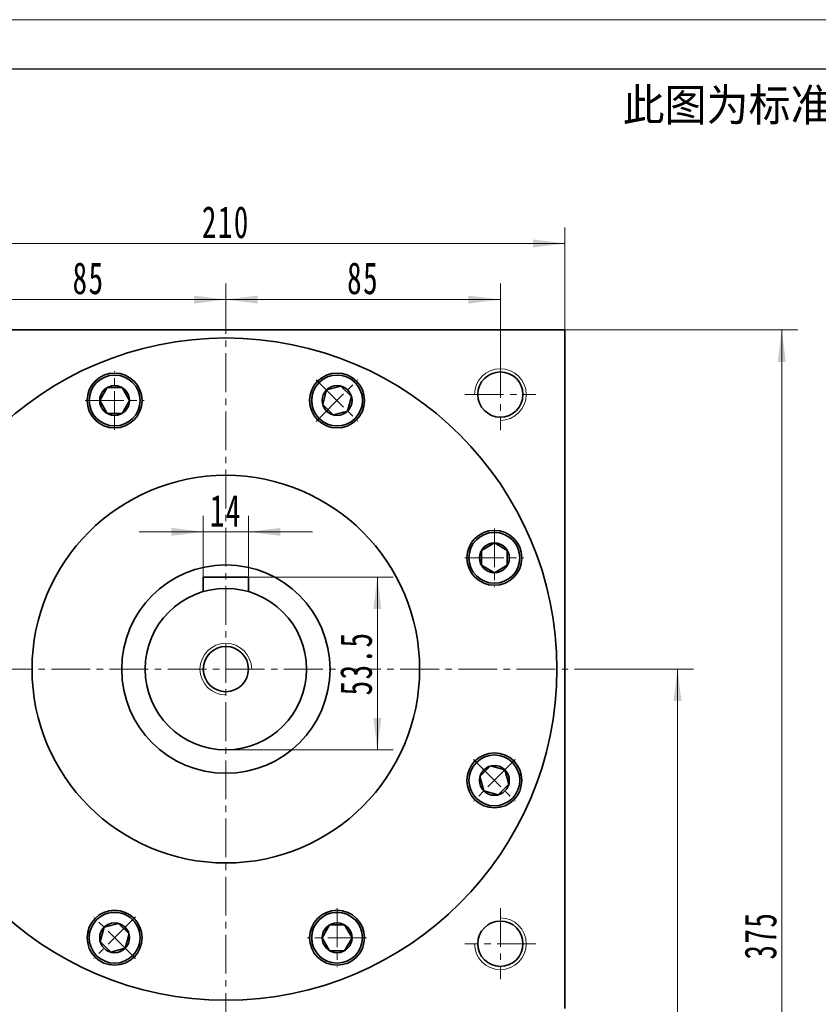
# Model space of a CAD drawing. Header units: millimetres. Extents: x 1839 to 3132, y 2356 to 3265.
# Tile 6 of 7: x 2631 to 2878, y 2960 to 3265. Entities that reach past the tile are written whole.
import ezdxf

# ---------------------------------------------------------------- set-up
doc = ezdxf.new("R2010")
doc.units = ezdxf.units.MM
doc.set_wipeout_variables(frame=1)
doc.linetypes.add('点画线', pattern=[18, 12, -2, 2, -2])
doc.layers.get('0').update_dxf_attribs({"lineweight": 35})
doc.layers.add('6文字层', color=3, linetype='Continuous')
for name, color, linetype, lineweight in [('中心线层', 1, '点画线', 18), ('图框_外框线', 7, 'Continuous', 18), ('尺寸线层', 3, 'Continuous', 18), ('粗实线层', 7, 'Continuous', 35)]:
    doc.layers.add(name, color=color, linetype=linetype, lineweight=lineweight)
doc.styles.add('标准', font='txt', dxfattribs={"width": 0.667})
doc.dimstyles.new('a4-1-1.5', dxfattribs={"dimtxt": 4.5, "dimasz": 4.5, "dimexe": 2.25, "dimexo": 0, "dimgap": 0.75, "dimtad": 1, "dimdec": 3, "dimdsep": 46, "dimtxsty": '标准', "dimblk": '_CAXARROW', "dimcen": 0, "dimdle": 9, "dimazin": 2, "dimtfac": 0.707107, "dimtdec": 3, "dimtix": 1, "dimtmove": 2, "dimatfit": 3, "dimfxl": 0, "dimfrac": 2, "dimtolj": 1, "dimarcsym": 0})

# ---------------------------------------------------------------- blocks, each defined once
blk = doc.blocks.new('*X20')
at = {"layer": '尺寸线层', "linetype": 'Continuous'}
for points in [[(2589.96, 3195.96), (2599.86, 3197.2), (2599.86, 3194.73)], [(2799.96, 3195.96), (2790.06, 3197.2), (2790.06, 3194.73)]]:
    blk.add_hatch(color=0, dxfattribs=at).paths.add_polyline_path(points, flags=0)
at = {"layer": '尺寸线层', "color": 0, "linetype": 'Continuous'}
for p, q in [((2589.96, 3169.21), (2589.96, 3200.91)), ((2799.96, 3169.21), (2799.96, 3200.91)), ((2589.96, 3195.96), (2799.96, 3195.96))]:
    blk.add_line(p, q, dxfattribs=at)
at = {"layer": '尺寸线层', "color": 0, "insert": (2694.96, 3202.51), "char_height": 9.9, "width": 26.7416, "attachment_point": 5, "line_spacing_factor": 1.15057, "style": '标准'}
blk.add_mtext('\\T1.1;210', dxfattribs=at)
blk = doc.blocks.new('_CAXARROW')
blk.add_hatch(color=0).paths.add_polyline_path([(0, 0), (-1, 0.125), (-1, -0.125)], flags=0)
blk = doc.blocks.new('*X22')
at = {"layer": '尺寸线层', "linetype": 'Continuous'}
for points in [[(2609.96, 3178.6), (2619.86, 3179.84), (2619.86, 3177.36)], [(2694.96, 3178.6), (2685.06, 3179.84), (2685.06, 3177.36)]]:
    blk.add_hatch(color=0, dxfattribs=at).paths.add_polyline_path(points, flags=0)
at = {"layer": '尺寸线层', "color": 0, "linetype": 'Continuous'}
for p, q in [((2609.96, 3160.21), (2609.96, 3183.55)), ((2694.96, 3177.32), (2694.96, 3183.55)), ((2609.96, 3178.6), (2694.96, 3178.6))]:
    blk.add_line(p, q, dxfattribs=at)
at = {"layer": '尺寸线层', "color": 0, "insert": (2652.46, 3185.15), "char_height": 9.9, "width": 19.8, "attachment_point": 5, "line_spacing_factor": 1.15057, "style": '标准'}
blk.add_mtext('\\T1.1;85', dxfattribs=at)
blk = doc.blocks.new('*X23')
at = {"layer": '尺寸线层', "linetype": 'Continuous'}
for points in [[(2694.96, 3178.6), (2704.86, 3179.84), (2704.86, 3177.36)], [(2779.96, 3178.6), (2770.06, 3179.84), (2770.06, 3177.36)]]:
    blk.add_hatch(color=0, dxfattribs=at).paths.add_polyline_path(points, flags=0)
at = {"layer": '尺寸线层', "color": 0, "linetype": 'Continuous'}
for p, q in [((2694.96, 3177.32), (2694.96, 3183.55)), ((2779.96, 3160.21), (2779.96, 3183.55)), ((2694.96, 3178.6), (2779.96, 3178.6))]:
    blk.add_line(p, q, dxfattribs=at)
at = {"layer": '尺寸线层', "color": 0, "insert": (2737.46, 3185.15), "char_height": 9.9, "width": 19.8, "attachment_point": 5, "line_spacing_factor": 1.15057, "style": '标准'}
blk.add_mtext('\\T1.1;85', dxfattribs=at)
blk = doc.blocks.new('*X26')
at = {"layer": '尺寸线层', "linetype": 'Continuous'}
for points in [[(2834.81, 3064.21), (2836.05, 3054.31), (2833.57, 3054.31)], [(2834.81, 2794.21), (2836.05, 2804.11), (2833.57, 2804.11)]]:
    blk.add_hatch(color=0, dxfattribs=at).paths.add_polyline_path(points, flags=0)
at = {"layer": '尺寸线层', "color": 0, "linetype": 'Continuous'}
for p, q in [((2802.96, 3064.21), (2839.76, 3064.21)), ((2834.81, 3064.21), (2834.81, 2794.21)), ((2717.96, 2794.21), (2839.76, 2794.21))]:
    blk.add_line(p, q, dxfattribs=at)
at = {"layer": '尺寸线层', "color": 0, "insert": (2828.26, 2928.06), "char_height": 9.9, "width": 26.7416, "attachment_point": 5, "rotation": 90, "line_spacing_factor": 1.15057, "style": '标准'}
blk.add_mtext('\\T1.1;270', dxfattribs=at)
blk = doc.blocks.new('*X27')
at = {"layer": '尺寸线层', "linetype": 'Continuous'}
for points in [[(2867.09, 3169.21), (2865.85, 3159.31), (2868.33, 3159.31)], [(2867.09, 2794.21), (2865.85, 2804.11), (2868.33, 2804.11)]]:
    blk.add_hatch(color=0, dxfattribs=at).paths.add_polyline_path(points, flags=0)
at = {"layer": '尺寸线层', "color": 0, "linetype": 'Continuous'}
for p, q in [((2799.96, 3169.21), (2872.04, 3169.21)), ((2867.09, 2794.21), (2867.09, 3169.21)), ((2717.96, 2794.21), (2872.04, 2794.21))]:
    blk.add_line(p, q, dxfattribs=at)
at = {"layer": '尺寸线层', "color": 0, "insert": (2860.54, 2981.71), "char_height": 9.9, "width": 25.3852, "attachment_point": 5, "rotation": 90, "line_spacing_factor": 1.15057, "style": '标准'}
blk.add_mtext('\\T1.1;375', dxfattribs=at)
blk = doc.blocks.new('*X28')
at = {"layer": '尺寸线层', "linetype": 'Continuous'}
for points in [[(2687.96, 3106.71), (2678.06, 3105.47), (2678.06, 3107.95)], [(2701.96, 3106.71), (2711.86, 3105.47), (2711.86, 3107.95)]]:
    blk.add_hatch(color=0, dxfattribs=at).paths.add_polyline_path(points, flags=0)
at = {"layer": '尺寸线层', "color": 0, "linetype": 'Continuous'}
for p, q in [((2687.96, 3092.71), (2687.96, 3111.66)), ((2701.96, 3092.71), (2701.96, 3111.66)), ((2721.76, 3106.71), (2668.16, 3106.71))]:
    blk.add_line(p, q, dxfattribs=at)
at = {"layer": '尺寸线层', "color": 0, "insert": (2694.96, 3113.26), "char_height": 9.9, "width": 19.8, "attachment_point": 5, "line_spacing_factor": 1.15057, "style": '标准'}
blk.add_mtext('\\T1.1;14', dxfattribs=at)
blk = doc.blocks.new('*X29')
at = {"layer": '尺寸线层', "linetype": 'Continuous'}
for points in [[(2741.87, 3092.71), (2743.11, 3082.81), (2740.64, 3082.81)], [(2741.87, 3039.21), (2743.11, 3049.11), (2740.64, 3049.11)]]:
    blk.add_hatch(color=0, dxfattribs=at).paths.add_polyline_path(points, flags=0)
at = {"layer": '尺寸线层', "color": 0, "linetype": 'Continuous'}
for p, q in [((2701.96, 3092.71), (2746.82, 3092.71)), ((2741.87, 3092.71), (2741.87, 3039.21)), ((2694.96, 3039.21), (2746.82, 3039.21))]:
    blk.add_line(p, q, dxfattribs=at)
at = {"layer": '尺寸线层', "color": 0, "insert": (2735.33, 3065.96), "char_height": 9.9, "width": 35.9362, "attachment_point": 5, "rotation": 90, "line_spacing_factor": 1.15057, "style": '标准'}
blk.add_mtext('\\T1.1;53.5', dxfattribs=at)
blk = doc.blocks.new('*X30')
at = {"layer": '中心线层', "linetype": '点画线', "lineweight": 18}
for p, q in [((0, -9.12), (0, 9.12)), ((-9.12, 0), (9.12, 0))]:
    blk.add_line(p, q, dxfattribs=at)
at = {"layer": '粗实线层'}
for p, q in [((-4.62, 0), (-2.31, 4)), ((-2.31, 4), (2.31, 4)), ((4.62, 0), (2.31, 4)), ((4.62, 0), (2.31, 4)), ((-4.62, 0), (-2.31, -4)), ((4.62, 0), (2.31, -4)), ((-2.31, -4), (2.31, -4))]:
    blk.add_line(p, q, dxfattribs=at)
blk.add_circle((0, 0), 4.62, dxfattribs=at)
for start, end in [(0, 180), (180, 360)]:
    blk.add_arc((0, 0), 7.87, start, end, dxfattribs=at)
blk = doc.blocks.new('提示字样')
at = {"layer": '6文字层', "insert": (1.21, 11.52), "char_height": 10, "width": 317.6795, "attachment_point": 1}
blk.add_mtext('{\\C1;此图为标准图，如需改动尺寸请联系销售经理。}', dxfattribs=at)

msp = doc.modelspace()

# ---------------------------------------------------------------- linework, layer by layer
at = {"layer": '中心线层', "lineweight": 0}
msp.add_line((2694.9647, 2789.9624), (2694.9647, 3177.3211), dxfattribs=at)
at = {"layer": '中心线层'}
for p, q in [((2779.9647, 3160.2124), (2779.9647, 3138.2124)), ((2768.9647, 3149.2124), (2790.9647, 3149.2124)), ((2586.9647, 3064.2124), (2802.9647, 3064.2124)), ((2779.9647, 2990.2124), (2779.9647, 2968.2124)), ((2790.9647, 2979.2124), (2768.9647, 2979.2124))]:
    msp.add_line(p, q, dxfattribs=at)
at = {"layer": '粗实线层'}
for p, q in [((2589.9647, 3169.2124), (2799.9647, 3169.2124)), ((2799.9647, 2959.2124), (2799.9647, 3169.2124)), ((2701.9647, 3092.7124), (2687.9647, 3092.7124)), ((2687.9647, 3092.7124), (2687.9647, 3088.2124)), ((2701.9647, 3092.7124), (2701.9647, 3088.2124))]:
    msp.add_line(p, q, dxfattribs=at)
for centre, radius in [((2694.9647, 3064.2124), 102.5), ((2660.5232, 3147.3616), 8.5), ((2729.4062, 3147.3616), 8.5), ((2779.9647, 3149.2124), 7), ((2694.9647, 3064.2124), 60), ((2778.1138, 3098.6539), 8.5), ((2694.9647, 3064.2124), 32.25), ((2694.9647, 3064.2124), 25), ((2694.9647, 3064.2124), 7), ((2778.1138, 3029.7709), 8.5), ((2660.5232, 2981.0633), 8.5), ((2729.4062, 2981.0633), 8.5), ((2779.9647, 2979.2124), 7)]:
    msp.add_circle(centre, radius, dxfattribs=at)
at = {"layer": '粗实线层', "lineweight": 18}
for centre, start, end in [((2779.9647, 3149.2124), 270, 180), ((2694.9647, 3064.2124), 360, 270), ((2779.9647, 2979.2124), 180, 90)]:
    msp.add_arc(centre, 8, start, end, dxfattribs=at)

# ---------------------------------------------------------------- block references
at = {"layer": '粗实线层'}
msp.add_blockref('提示字样', (2816.6056, 3232.33), dxfattribs=at)

# ---------------------------------------------------------------- dimensions: what is measured, and where the dimension line sits
at = {"layer": '尺寸线层'}
for base, p1, p2, picture, middle in [((2799.9647, 3195.964), (2589.9647, 3169.2124), (2799.9647, 3169.2124), '*X20', (2694.9647, 3202.5104)), ((2694.9647, 3178.5986), (2609.9647, 3160.2124), (2694.9647, 3177.3211), '*X22', (2652.4647, 3185.145)), ((2779.9647, 3178.5986), (2694.9647, 3177.3211), (2779.9647, 3160.2124), '*X23', (2737.4647, 3185.145)), ((2687.9647, 3106.7124), (2701.9647, 3092.7124), (2687.9647, 3092.7124), '*X28', (2694.9647, 3113.2589))]:
    dim = msp.add_linear_dim(base=base, p1=p1, p2=p2, dimstyle='a4-1-1.5', override={"dimsah": 1, "dimtfill": 1, "dimtzin": 8}, dxfattribs=at)
    dim.commit()
    dim.dimension.update_dxf_attribs({"geometry": picture, "text_midpoint": middle})
for base, p1, p2, angle, picture, middle in [((2867.0905, 3169.2124), (2717.9647, 2794.2124), (2799.9647, 3169.2124), 90, '*X27', (2860.544, 2981.7124)), ((2741.8738, 3039.2124), (2701.9647, 3092.7124), (2694.9647, 3039.2124), 270, '*X29', (2735.3273, 3065.9624))]:
    dim = msp.add_linear_dim(base=base, p1=p1, p2=p2, angle=angle, dimstyle='a4-1-1.5', override={"dimsah": 1, "dimtfill": 1, "dimtzin": 8}, dxfattribs=at)
    dim.commit()
    dim.dimension.update_dxf_attribs({"geometry": picture, "text_midpoint": middle})
dim = msp.add_linear_dim(base=(2834.8089, 2794.2124), p1=(2802.9647, 3064.2124), p2=(2717.9647, 2794.2124), angle=270, dimstyle='a4-1-1.5', override={"dimsah": 1, "dimtfill": 1, "dimtzin": 8}, dxfattribs=at)
dim.commit()
dim.dimension.update_dxf_attribs({"geometry": '*X26', "text_midpoint": (2828.2624, 2928.06), "dimtype": 160})

# ---------------------------------------------------------------- next in the draw order: wipeouts: each hides what was drawn before it
for points in [[(2668.3882, 3147.3616), (2668.3881, 3147.4018), (2668.3877, 3147.4421), (2668.3872, 3147.4823), (2668.3865, 3147.5226), (2668.3856, 3147.5628), (2668.3844, 3147.603), (2668.3831, 3147.6433), (2668.3816, 3147.6835), (2668.3798, 3147.7237), (2668.3779, 3147.7639), (2668.3757, 3147.8041), (2668.3733, 3147.8442), (2668.3708, 3147.8844), (2668.368, 3147.9246), (2668.365, 3147.9647), (2668.3618, 3148.0048), (2668.3584, 3148.0449), (2668.3548, 3148.085), (2668.351, 3148.1251), (2668.347, 3148.1651), (2668.3428, 3148.2051), (2668.3384, 3148.2451), (2668.3337, 3148.2851), (2668.3289, 3148.3251), (2668.3239, 3148.365), (2668.3186, 3148.4049), (2668.3132, 3148.4448), (2668.3076, 3148.4846), (2668.3017, 3148.5245), (2668.2957, 3148.5642), (2668.2957, 3148.5642), (2668.2302, 3148.93), (2668.1475, 3149.2922), (2668.0478, 3149.6501), (2667.9314, 3150.0029), (2667.7984, 3150.3498), (2667.6491, 3150.69), (2667.484, 3151.0228), (2667.3033, 3151.3475), (2667.1075, 3151.6632), (2666.897, 3151.9694), (2666.6723, 3152.2653), (2666.4339, 3152.5502), (2666.1823, 3152.8235), (2665.918, 3153.0847), (2665.6417, 3153.3331), (2665.354, 3153.5681), (2665.0555, 3153.7893), (2664.7469, 3153.9962), (2664.4289, 3154.1883), (2664.1021, 3154.3651), (2663.7674, 3154.5263), (2663.4254, 3154.6715), (2663.077, 3154.8004), (2662.7228, 3154.9127), (2662.3637, 3155.0082), (2662.0006, 3155.0866), (2661.6341, 3155.1477), (2661.2652, 3155.1915), (2660.8946, 3155.2178), (2660.5232, 3155.2266), (2660.5232, 3155.2266), (2660.1517, 3155.2178), (2659.7811, 3155.1915), (2659.4122, 3155.1477), (2659.0457, 3155.0866), (2658.6826, 3155.0082), (2658.3235, 3154.9127), (2657.9694, 3154.8004), (2657.6209, 3154.6715), (2657.2789, 3154.5263), (2656.9442, 3154.3651), (2656.6174, 3154.1883), (2656.2994, 3153.9962), (2655.9908, 3153.7893), (2655.6923, 3153.5681), (2655.4046, 3153.3331), (2655.1283, 3153.0847), (2654.864, 3152.8235), (2654.6124, 3152.5502), (2654.374, 3152.2653), (2654.1493, 3151.9694), (2653.9388, 3151.6632), (2653.743, 3151.3475), (2653.5623, 3151.0228), (2653.3972, 3150.69), (2653.2479, 3150.3498), (2653.1149, 3150.0029), (2652.9985, 3149.6501), (2652.8988, 3149.2922), (2652.8161, 3148.93), (2652.7506, 3148.5642), (2652.7506, 3148.5642), (2652.7446, 3148.5245), (2652.7387, 3148.4846), (2652.7331, 3148.4448), (2652.7277, 3148.4049), (2652.7224, 3148.365), (2652.7174, 3148.3251), (2652.7126, 3148.2851), (2652.7079, 3148.2451), (2652.7035, 3148.2051), (2652.6993, 3148.1651), (2652.6953, 3148.1251), (2652.6915, 3148.085), (2652.6879, 3148.0449), (2652.6845, 3148.0048), (2652.6813, 3147.9647), (2652.6783, 3147.9246), (2652.6756, 3147.8844), (2652.673, 3147.8442), (2652.6706, 3147.8041), (2652.6684, 3147.7639), (2652.6665, 3147.7237), (2652.6647, 3147.6835), (2652.6632, 3147.6433), (2652.6619, 3147.603), (2652.6607, 3147.5628), (2652.6598, 3147.5226), (2652.6591, 3147.4823), (2652.6586, 3147.4421), (2652.6583, 3147.4018), (2652.6582, 3147.3616), (2652.6582, 3147.3616), (2652.6689, 3146.95), (2652.7012, 3146.5395), (2652.755, 3146.1312), (2652.83, 3145.7264), (2652.9261, 3145.326), (2653.0431, 3144.9312), (2653.1805, 3144.543), (2653.3381, 3144.1626), (2653.5154, 3143.791), (2653.7119, 3143.4291), (2653.927, 3143.078), (2654.1602, 3142.7387), (2654.4109, 3142.412), (2654.6783, 3142.0989), (2654.9618, 3141.8002), (2655.2604, 3141.5168), (2655.5735, 3141.2493), (2655.9002, 3140.9987), (2656.2396, 3140.7655), (2656.5907, 3140.5503), (2656.9525, 3140.3538), (2657.3242, 3140.1766), (2657.7046, 3140.019), (2658.0927, 3139.8815), (2658.4875, 3139.7646), (2658.8879, 3139.6685), (2659.2928, 3139.5934), (2659.701, 3139.5397), (2660.1115, 3139.5074), (2660.5232, 3139.4966), (2660.5232, 3139.4966), (2660.9348, 3139.5074), (2661.3453, 3139.5397), (2661.7535, 3139.5934), (2662.1584, 3139.6685), (2662.5588, 3139.7646), (2662.9536, 3139.8815), (2663.3417, 3140.019), (2663.7221, 3140.1766), (2664.0938, 3140.3538), (2664.4557, 3140.5503), (2664.8067, 3140.7655), (2665.1461, 3140.9987), (2665.4728, 3141.2493), (2665.7859, 3141.5168), (2666.0845, 3141.8002), (2666.368, 3142.0989), (2666.6354, 3142.412), (2666.8861, 3142.7387), (2667.1193, 3143.078), (2667.3344, 3143.4291), (2667.5309, 3143.791), (2667.7082, 3144.1626), (2667.8658, 3144.543), (2668.0032, 3144.9312), (2668.1202, 3145.326), (2668.2163, 3145.7264), (2668.2913, 3146.1312), (2668.3451, 3146.5395), (2668.3774, 3146.95)], [(2734.9676, 3141.8002), (2734.996, 3141.8287), (2735.0242, 3141.8574), (2735.0523, 3141.8862), (2735.0802, 3141.9152), (2735.108, 3141.9443), (2735.1357, 3141.9735), (2735.1632, 3142.0029), (2735.1905, 3142.0325), (2735.2177, 3142.0621), (2735.2447, 3142.0919), (2735.2716, 3142.1219), (2735.2984, 3142.152), (2735.325, 3142.1822), (2735.3514, 3142.2125), (2735.3776, 3142.243), (2735.4038, 3142.2737), (2735.4297, 3142.3044), (2735.4555, 3142.3353), (2735.4812, 3142.3663), (2735.5066, 3142.3975), (2735.532, 3142.4288), (2735.5571, 3142.4602), (2735.5821, 3142.4917), (2735.607, 3142.5234), (2735.6316, 3142.5552), (2735.6562, 3142.5871), (2735.6805, 3142.6191), (2735.7047, 3142.6513), (2735.7287, 3142.6836), (2735.7526, 3142.716), (2735.7526, 3142.716), (2735.9649, 3143.0209), (2736.1625, 3143.3355), (2736.3451, 3143.659), (2736.5123, 3143.9909), (2736.6635, 3144.3302), (2736.7986, 3144.6763), (2736.9171, 3145.0284), (2737.0189, 3145.3857), (2737.1038, 3145.7475), (2737.1714, 3146.1128), (2737.2217, 3146.4809), (2737.2546, 3146.851), (2737.2699, 3147.2222), (2737.2677, 3147.5937), (2737.248, 3147.9647), (2737.2108, 3148.3344), (2737.1561, 3148.7018), (2737.0842, 3149.0663), (2736.9951, 3149.427), (2736.8891, 3149.7831), (2736.7664, 3150.1338), (2736.6273, 3150.4783), (2736.472, 3150.8158), (2736.301, 3151.1457), (2736.1146, 3151.4671), (2735.9133, 3151.7793), (2735.6974, 3152.0817), (2735.4675, 3152.3735), (2735.224, 3152.6541), (2734.9676, 3152.923), (2734.9676, 3152.923), (2734.6987, 3153.1794), (2734.4181, 3153.4229), (2734.1262, 3153.6528), (2733.8239, 3153.8687), (2733.5116, 3154.0701), (2733.1902, 3154.2564), (2732.8604, 3154.4275), (2732.5229, 3154.5827), (2732.1784, 3154.7218), (2731.8277, 3154.8445), (2731.4716, 3154.9505), (2731.1109, 3155.0396), (2730.7464, 3155.1116), (2730.3789, 3155.1662), (2730.0093, 3155.2034), (2729.6383, 3155.2232), (2729.2667, 3155.2254), (2728.8955, 3155.21), (2728.5255, 3155.1771), (2728.1574, 3155.1268), (2727.792, 3155.0592), (2727.4303, 3154.9744), (2727.073, 3154.8726), (2726.7209, 3154.754), (2726.3748, 3154.6189), (2726.0354, 3154.4677), (2725.7036, 3154.3006), (2725.3801, 3154.118), (2725.0655, 3153.9203), (2724.7606, 3153.708), (2724.7606, 3153.708), (2724.7282, 3153.6841), (2724.6959, 3153.6601), (2724.6637, 3153.6359), (2724.6317, 3153.6116), (2724.5997, 3153.5871), (2724.568, 3153.5624), (2724.5363, 3153.5375), (2724.5047, 3153.5125), (2724.4733, 3153.4874), (2724.4421, 3153.4621), (2724.4109, 3153.4366), (2724.3799, 3153.4109), (2724.349, 3153.3851), (2724.3182, 3153.3592), (2724.2876, 3153.3331), (2724.2571, 3153.3068), (2724.2268, 3153.2804), (2724.1965, 3153.2538), (2724.1665, 3153.2271), (2724.1365, 3153.2002), (2724.1067, 3153.1731), (2724.077, 3153.1459), (2724.0475, 3153.1186), (2724.0181, 3153.0911), (2723.9889, 3153.0634), (2723.9598, 3153.0357), (2723.9308, 3153.0077), (2723.902, 3152.9796), (2723.8733, 3152.9514), (2723.8448, 3152.923), (2723.8448, 3152.923), (2723.5613, 3152.6243), (2723.2939, 3152.3112), (2723.0433, 3151.9845), (2722.81, 3151.6452), (2722.5949, 3151.2941), (2722.3984, 3150.9322), (2722.2211, 3150.5606), (2722.0636, 3150.1802), (2721.9261, 3149.792), (2721.8092, 3149.3972), (2721.713, 3148.9968), (2721.638, 3148.592), (2721.5843, 3148.1837), (2721.552, 3147.7732), (2721.5412, 3147.3616), (2721.552, 3146.95), (2721.5843, 3146.5395), (2721.638, 3146.1312), (2721.713, 3145.7264), (2721.8092, 3145.326), (2721.9261, 3144.9312), (2722.0636, 3144.543), (2722.2211, 3144.1626), (2722.3984, 3143.791), (2722.5949, 3143.4291), (2722.81, 3143.078), (2723.0433, 3142.7387), (2723.2939, 3142.412), (2723.5613, 3142.0989), (2723.8448, 3141.8002), (2723.8448, 3141.8002), (2724.1435, 3141.5168), (2724.4566, 3141.2493), (2724.7832, 3140.9987), (2725.1226, 3140.7655), (2725.4737, 3140.5503), (2725.8355, 3140.3538), (2726.2072, 3140.1766), (2726.5876, 3140.019), (2726.9758, 3139.8815), (2727.3706, 3139.7646), (2727.7709, 3139.6685), (2728.1758, 3139.5934), (2728.5841, 3139.5397), (2728.9946, 3139.5074), (2729.4062, 3139.4966), (2729.8178, 3139.5074), (2730.2283, 3139.5397), (2730.6365, 3139.5934), (2731.0414, 3139.6685), (2731.4418, 3139.7646), (2731.8366, 3139.8815), (2732.2247, 3140.019), (2732.6052, 3140.1766), (2732.9768, 3140.3538), (2733.3387, 3140.5503), (2733.6898, 3140.7655), (2734.0291, 3140.9987), (2734.3558, 3141.2493), (2734.6689, 3141.5168)], [(2778.1138, 3090.7889), (2778.1541, 3090.789), (2778.1943, 3090.7894), (2778.2346, 3090.7899), (2778.2748, 3090.7906), (2778.315, 3090.7915), (2778.3553, 3090.7927), (2778.3955, 3090.794), (2778.4357, 3090.7955), (2778.4759, 3090.7973), (2778.5161, 3090.7992), (2778.5563, 3090.8014), (2778.5965, 3090.8038), (2778.6366, 3090.8063), (2778.6768, 3090.8091), (2778.7169, 3090.8121), (2778.757, 3090.8153), (2778.7971, 3090.8187), (2778.8372, 3090.8223), (2778.8773, 3090.8261), (2778.9173, 3090.8301), (2778.9574, 3090.8343), (2778.9974, 3090.8387), (2779.0373, 3090.8434), (2779.0773, 3090.8482), (2779.1172, 3090.8532), (2779.1571, 3090.8585), (2779.197, 3090.8639), (2779.2369, 3090.8695), (2779.2767, 3090.8754), (2779.3165, 3090.8814), (2779.3165, 3090.8814), (2779.6822, 3090.9469), (2780.0444, 3091.0296), (2780.4023, 3091.1293), (2780.7551, 3091.2457), (2781.102, 3091.3787), (2781.4423, 3091.528), (2781.7751, 3091.6931), (2782.0997, 3091.8738), (2782.4155, 3092.0696), (2782.7216, 3092.2801), (2783.0175, 3092.5048), (2783.3024, 3092.7432), (2783.5758, 3092.9948), (2783.8369, 3093.2591), (2784.0853, 3093.5354), (2784.3204, 3093.8231), (2784.5416, 3094.1216), (2784.7484, 3094.4302), (2784.9405, 3094.7482), (2785.1173, 3095.075), (2785.2785, 3095.4097), (2785.4238, 3095.7517), (2785.5527, 3096.1001), (2785.665, 3096.4543), (2785.7604, 3096.8134), (2785.8388, 3097.1765), (2785.9, 3097.543), (2785.9437, 3097.9119), (2785.97, 3098.2825), (2785.9788, 3098.6539), (2785.9788, 3098.6539), (2785.97, 3099.0254), (2785.9437, 3099.396), (2785.9, 3099.7649), (2785.8388, 3100.1314), (2785.7604, 3100.4945), (2785.665, 3100.8536), (2785.5527, 3101.2077), (2785.4238, 3101.5562), (2785.2785, 3101.8982), (2785.1173, 3102.2329), (2784.9405, 3102.5597), (2784.7484, 3102.8777), (2784.5416, 3103.1863), (2784.3204, 3103.4848), (2784.0853, 3103.7725), (2783.8369, 3104.0488), (2783.5758, 3104.3131), (2783.3024, 3104.5647), (2783.0175, 3104.8031), (2782.7216, 3105.0278), (2782.4155, 3105.2383), (2782.0997, 3105.4341), (2781.7751, 3105.6148), (2781.4423, 3105.7799), (2781.102, 3105.9292), (2780.7551, 3106.0622), (2780.4023, 3106.1786), (2780.0444, 3106.2783), (2779.6822, 3106.361), (2779.3165, 3106.4265), (2779.3165, 3106.4265), (2779.2767, 3106.4325), (2779.2369, 3106.4384), (2779.197, 3106.444), (2779.1571, 3106.4494), (2779.1172, 3106.4547), (2779.0773, 3106.4597), (2779.0373, 3106.4645), (2778.9974, 3106.4692), (2778.9574, 3106.4736), (2778.9173, 3106.4778), (2778.8773, 3106.4818), (2778.8372, 3106.4856), (2778.7971, 3106.4892), (2778.757, 3106.4926), (2778.7169, 3106.4958), (2778.6768, 3106.4988), (2778.6366, 3106.5015), (2778.5965, 3106.5041), (2778.5563, 3106.5065), (2778.5161, 3106.5087), (2778.4759, 3106.5106), (2778.4357, 3106.5124), (2778.3955, 3106.5139), (2778.3553, 3106.5152), (2778.315, 3106.5164), (2778.2748, 3106.5173), (2778.2346, 3106.518), (2778.1943, 3106.5185), (2778.1541, 3106.5188), (2778.1138, 3106.5189), (2778.1138, 3106.5189), (2777.7022, 3106.5082), (2777.2917, 3106.4759), (2776.8835, 3106.4221), (2776.4786, 3106.3471), (2776.0782, 3106.251), (2775.6834, 3106.134), (2775.2953, 3105.9966), (2774.9148, 3105.839), (2774.5432, 3105.6617), (2774.1813, 3105.4652), (2773.8302, 3105.2501), (2773.4909, 3105.0169), (2773.1642, 3104.7662), (2772.8511, 3104.4988), (2772.5524, 3104.2153), (2772.269, 3103.9167), (2772.0016, 3103.6036), (2771.7509, 3103.2769), (2771.5177, 3102.9375), (2771.3025, 3102.5864), (2771.1061, 3102.2246), (2770.9288, 3101.8529), (2770.7712, 3101.4725), (2770.6338, 3101.0844), (2770.5168, 3100.6896), (2770.4207, 3100.2892), (2770.3457, 3099.8843), (2770.2919, 3099.4761), (2770.2596, 3099.0656), (2770.2488, 3098.6539), (2770.2488, 3098.6539), (2770.2596, 3098.2423), (2770.2919, 3097.8318), (2770.3457, 3097.4236), (2770.4207, 3097.0187), (2770.5168, 3096.6183), (2770.6338, 3096.2235), (2770.7712, 3095.8354), (2770.9288, 3095.455), (2771.1061, 3095.0833), (2771.3025, 3094.7214), (2771.5177, 3094.3704), (2771.7509, 3094.031), (2772.0016, 3093.7043), (2772.269, 3093.3912), (2772.5524, 3093.0926), (2772.8511, 3092.8091), (2773.1642, 3092.5417), (2773.4909, 3092.291), (2773.8302, 3092.0578), (2774.1813, 3091.8427), (2774.5432, 3091.6462), (2774.9148, 3091.4689), (2775.2953, 3091.3113), (2775.6834, 3091.1739), (2776.0782, 3091.0569), (2776.4786, 3090.9608), (2776.8835, 3090.8858), (2777.2917, 3090.832), (2777.7022, 3090.7997)], [(2772.5524, 3024.2095), (2772.581, 3024.1811), (2772.6096, 3024.1529), (2772.6385, 3024.1248), (2772.6674, 3024.0969), (2772.6965, 3024.0691), (2772.7258, 3024.0414), (2772.7552, 3024.0139), (2772.7847, 3023.9866), (2772.8144, 3023.9594), (2772.8442, 3023.9324), (2772.8741, 3023.9055), (2772.9042, 3023.8787), (2772.9344, 3023.8521), (2772.9648, 3023.8257), (2772.9953, 3023.7995), (2773.0259, 3023.7733), (2773.0566, 3023.7474), (2773.0875, 3023.7216), (2773.1185, 3023.6959), (2773.1497, 3023.6705), (2773.181, 3023.6451), (2773.2124, 3023.62), (2773.2439, 3023.595), (2773.2756, 3023.5701), (2773.3074, 3023.5455), (2773.3393, 3023.5209), (2773.3714, 3023.4966), (2773.4035, 3023.4724), (2773.4358, 3023.4484), (2773.4682, 3023.4245), (2773.4682, 3023.4245), (2773.7731, 3023.2122), (2774.0877, 3023.0146), (2774.4113, 3022.832), (2774.7431, 3022.6648), (2775.0824, 3022.5136), (2775.4285, 3022.3785), (2775.7807, 3022.26), (2776.138, 3022.1582), (2776.4997, 3022.0733), (2776.865, 3022.0057), (2777.2331, 3021.9554), (2777.6032, 3021.9225), (2777.9744, 3021.9072), (2778.3459, 3021.9094), (2778.7169, 3021.9291), (2779.0866, 3021.9663), (2779.4541, 3022.021), (2779.8186, 3022.0929), (2780.1793, 3022.182), (2780.5353, 3022.288), (2780.886, 3022.4107), (2781.2305, 3022.5498), (2781.5681, 3022.7051), (2781.8979, 3022.8761), (2782.2193, 3023.0625), (2782.5315, 3023.2638), (2782.8339, 3023.4797), (2783.1257, 3023.7096), (2783.4064, 3023.9531), (2783.6752, 3024.2095), (2783.6752, 3024.2095), (2783.9316, 3024.4784), (2784.1751, 3024.759), (2784.405, 3025.0509), (2784.6209, 3025.3532), (2784.8223, 3025.6655), (2785.0087, 3025.9869), (2785.1797, 3026.3167), (2785.3349, 3026.6542), (2785.4741, 3026.9987), (2785.5968, 3027.3494), (2785.7028, 3027.7055), (2785.7918, 3028.0662), (2785.8638, 3028.4307), (2785.9184, 3028.7982), (2785.9557, 3029.1678), (2785.9754, 3029.5388), (2785.9776, 3029.9104), (2785.9622, 3030.2816), (2785.9294, 3030.6516), (2785.879, 3031.0197), (2785.8114, 3031.3851), (2785.7266, 3031.7468), (2785.6248, 3032.1041), (2785.5062, 3032.4562), (2785.3712, 3032.8023), (2785.2199, 3033.1417), (2785.0528, 3033.4735), (2784.8702, 3033.797), (2784.6725, 3034.1116), (2784.4602, 3034.4165), (2784.4602, 3034.4165), (2784.4364, 3034.4489), (2784.4123, 3034.4812), (2784.3882, 3034.5134), (2784.3638, 3034.5454), (2784.3393, 3034.5774), (2784.3146, 3034.6091), (2784.2898, 3034.6408), (2784.2648, 3034.6724), (2784.2396, 3034.7038), (2784.2143, 3034.735), (2784.1888, 3034.7662), (2784.1632, 3034.7972), (2784.1374, 3034.8281), (2784.1114, 3034.8589), (2784.0853, 3034.8895), (2784.059, 3034.92), (2784.0326, 3034.9503), (2784.006, 3034.9806), (2783.9793, 3035.0106), (2783.9524, 3035.0406), (2783.9254, 3035.0704), (2783.8982, 3035.1001), (2783.8708, 3035.1296), (2783.8433, 3035.159), (2783.8157, 3035.1882), (2783.7879, 3035.2173), (2783.7599, 3035.2463), (2783.7318, 3035.2751), (2783.7036, 3035.3038), (2783.6752, 3035.3323), (2783.6752, 3035.3323), (2783.3765, 3035.6158), (2783.0634, 3035.8832), (2782.7368, 3036.1338), (2782.3974, 3036.3671), (2782.0463, 3036.5822), (2781.6845, 3036.7787), (2781.3128, 3036.956), (2780.9324, 3037.1135), (2780.5442, 3037.251), (2780.1494, 3037.3679), (2779.749, 3037.4641), (2779.3442, 3037.5391), (2778.9359, 3037.5928), (2778.5254, 3037.6251), (2778.1138, 3037.6359), (2777.7022, 3037.6251), (2777.2917, 3037.5928), (2776.8835, 3037.5391), (2776.4786, 3037.4641), (2776.0782, 3037.3679), (2775.6834, 3037.251), (2775.2953, 3037.1135), (2774.9148, 3036.956), (2774.5432, 3036.7787), (2774.1813, 3036.5822), (2773.8302, 3036.3671), (2773.4909, 3036.1338), (2773.1642, 3035.8832), (2772.8511, 3035.6158), (2772.5524, 3035.3323), (2772.5524, 3035.3323), (2772.269, 3035.0336), (2772.0016, 3034.7205), (2771.7509, 3034.3939), (2771.5177, 3034.0545), (2771.3025, 3033.7034), (2771.1061, 3033.3416), (2770.9288, 3032.9699), (2770.7712, 3032.5895), (2770.6338, 3032.2013), (2770.5168, 3031.8065), (2770.4207, 3031.4062), (2770.3457, 3031.0013), (2770.2919, 3030.593), (2770.2596, 3030.1826), (2770.2488, 3029.7709), (2770.2596, 3029.3593), (2770.2919, 3028.9488), (2770.3457, 3028.5406), (2770.4207, 3028.1357), (2770.5168, 3027.7353), (2770.6338, 3027.3405), (2770.7712, 3026.9524), (2770.9288, 3026.5719), (2771.1061, 3026.2003), (2771.3025, 3025.8384), (2771.5177, 3025.4873), (2771.7509, 3025.148), (2772.0016, 3024.8213), (2772.269, 3024.5082)], [(2654.9618, 2986.6247), (2654.9334, 2986.5961), (2654.9051, 2986.5675), (2654.877, 2986.5386), (2654.8491, 2986.5097), (2654.8213, 2986.4806), (2654.7937, 2986.4513), (2654.7662, 2986.4219), (2654.7388, 2986.3924), (2654.7116, 2986.3627), (2654.6846, 2986.3329), (2654.6577, 2986.303), (2654.631, 2986.2729), (2654.6044, 2986.2427), (2654.5779, 2986.2123), (2654.5517, 2986.1818), (2654.5256, 2986.1512), (2654.4996, 2986.1205), (2654.4738, 2986.0896), (2654.4482, 2986.0586), (2654.4227, 2986.0274), (2654.3974, 2985.9961), (2654.3722, 2985.9647), (2654.3472, 2985.9332), (2654.3224, 2985.9015), (2654.2977, 2985.8697), (2654.2732, 2985.8378), (2654.2488, 2985.8057), (2654.2246, 2985.7736), (2654.2006, 2985.7413), (2654.1768, 2985.7089), (2654.1768, 2985.7089), (2653.9645, 2985.404), (2653.7668, 2985.0894), (2653.5842, 2984.7658), (2653.4171, 2984.434), (2653.2658, 2984.0947), (2653.1308, 2983.7486), (2653.0122, 2983.3964), (2652.9104, 2983.0391), (2652.8256, 2982.6774), (2652.7579, 2982.3121), (2652.7076, 2981.944), (2652.6747, 2981.5739), (2652.6594, 2981.2027), (2652.6616, 2980.8312), (2652.6813, 2980.4602), (2652.7185, 2980.0905), (2652.7732, 2979.723), (2652.8451, 2979.3585), (2652.9342, 2978.9978), (2653.0402, 2978.6418), (2653.1629, 2978.2911), (2653.302, 2977.9466), (2653.4573, 2977.609), (2653.6283, 2977.2792), (2653.8147, 2976.9578), (2654.0161, 2976.6456), (2654.232, 2976.3432), (2654.4619, 2976.0514), (2654.7053, 2975.7707), (2654.9618, 2975.5019), (2654.9618, 2975.5019), (2655.2306, 2975.2455), (2655.5113, 2975.002), (2655.8031, 2974.7721), (2656.1055, 2974.5562), (2656.4177, 2974.3548), (2656.7391, 2974.1684), (2657.0689, 2973.9974), (2657.4065, 2973.8422), (2657.7509, 2973.703), (2658.1016, 2973.5803), (2658.4577, 2973.4743), (2658.8184, 2973.3853), (2659.1829, 2973.3133), (2659.5504, 2973.2587), (2659.9201, 2973.2214), (2660.2911, 2973.2017), (2660.6626, 2973.1995), (2661.0338, 2973.2149), (2661.4039, 2973.2477), (2661.772, 2973.2981), (2662.1373, 2973.3657), (2662.499, 2973.4505), (2662.8563, 2973.5523), (2663.2084, 2973.6709), (2663.5545, 2973.8059), (2663.8939, 2973.9572), (2664.2257, 2974.1243), (2664.5493, 2974.3069), (2664.8639, 2974.5046), (2665.1687, 2974.7169), (2665.1687, 2974.7169), (2665.2012, 2974.7407), (2665.2335, 2974.7648), (2665.2656, 2974.7889), (2665.2977, 2974.8133), (2665.3296, 2974.8378), (2665.3614, 2974.8625), (2665.393, 2974.8873), (2665.4246, 2974.9123), (2665.456, 2974.9375), (2665.4873, 2974.9628), (2665.5184, 2974.9883), (2665.5494, 2975.0139), (2665.5803, 2975.0397), (2665.6111, 2975.0657), (2665.6417, 2975.0918), (2665.6722, 2975.1181), (2665.7026, 2975.1445), (2665.7328, 2975.1711), (2665.7629, 2975.1978), (2665.7928, 2975.2247), (2665.8226, 2975.2517), (2665.8523, 2975.2789), (2665.8818, 2975.3063), (2665.9112, 2975.3338), (2665.9405, 2975.3614), (2665.9696, 2975.3892), (2665.9985, 2975.4172), (2666.0273, 2975.4453), (2666.056, 2975.4735), (2666.0845, 2975.5019), (2666.0845, 2975.5019), (2666.368, 2975.8006), (2666.6354, 2976.1137), (2666.8861, 2976.4403), (2667.1193, 2976.7797), (2667.3344, 2977.1308), (2667.5309, 2977.4926), (2667.7082, 2977.8643), (2667.8658, 2978.2447), (2668.0032, 2978.6329), (2668.1202, 2979.0277), (2668.2163, 2979.4281), (2668.2913, 2979.8329), (2668.3451, 2980.2412), (2668.3774, 2980.6517), (2668.3882, 2981.0633), (2668.3774, 2981.4749), (2668.3451, 2981.8854), (2668.2913, 2982.2936), (2668.2163, 2982.6985), (2668.1202, 2983.0989), (2668.0032, 2983.4937), (2667.8658, 2983.8818), (2667.7082, 2984.2623), (2667.5309, 2984.6339), (2667.3344, 2984.9958), (2667.1193, 2985.3469), (2666.8861, 2985.6862), (2666.6354, 2986.0129), (2666.368, 2986.326), (2666.0845, 2986.6247), (2666.0845, 2986.6247), (2665.7859, 2986.9081), (2665.4728, 2987.1755), (2665.1461, 2987.4262), (2664.8067, 2987.6594), (2664.4557, 2987.8746), (2664.0938, 2988.071), (2663.7221, 2988.2483), (2663.3417, 2988.4059), (2662.9536, 2988.5433), (2662.5588, 2988.6603), (2662.1584, 2988.7564), (2661.7535, 2988.8314), (2661.3453, 2988.8852), (2660.9348, 2988.9175), (2660.5232, 2988.9283), (2660.1115, 2988.9175), (2659.701, 2988.8852), (2659.2928, 2988.8314), (2658.8879, 2988.7564), (2658.4875, 2988.6603), (2658.0927, 2988.5433), (2657.7046, 2988.4059), (2657.3242, 2988.2483), (2656.9525, 2988.071), (2656.5907, 2987.8746), (2656.2396, 2987.6594), (2655.9002, 2987.4262), (2655.5735, 2987.1755), (2655.2604, 2986.9081)], [(2721.5412, 2981.0633), (2721.5413, 2981.023), (2721.5416, 2980.9828), (2721.5421, 2980.9425), (2721.5428, 2980.9023), (2721.5437, 2980.8621), (2721.5449, 2980.8218), (2721.5462, 2980.7816), (2721.5478, 2980.7414), (2721.5495, 2980.7012), (2721.5515, 2980.661), (2721.5536, 2980.6208), (2721.556, 2980.5806), (2721.5586, 2980.5405), (2721.5613, 2980.5003), (2721.5643, 2980.4602), (2721.5675, 2980.4201), (2721.5709, 2980.38), (2721.5745, 2980.3399), (2721.5783, 2980.2998), (2721.5823, 2980.2598), (2721.5865, 2980.2197), (2721.591, 2980.1797), (2721.5956, 2980.1398), (2721.6004, 2980.0998), (2721.6054, 2980.0599), (2721.6107, 2980.02), (2721.6161, 2979.9801), (2721.6218, 2979.9402), (2721.6276, 2979.9004), (2721.6337, 2979.8606), (2721.6337, 2979.8606), (2721.6991, 2979.4949), (2721.7818, 2979.1327), (2721.8815, 2978.7748), (2721.9979, 2978.422), (2722.1309, 2978.0751), (2722.2802, 2977.7348), (2722.4453, 2977.402), (2722.626, 2977.0774), (2722.8218, 2976.7616), (2723.0323, 2976.4555), (2723.257, 2976.1596), (2723.4954, 2975.8747), (2723.7471, 2975.6013), (2724.0113, 2975.3402), (2724.2876, 2975.0918), (2724.5753, 2974.8567), (2724.8738, 2974.6355), (2725.1824, 2974.4287), (2725.5005, 2974.2366), (2725.8272, 2974.0598), (2726.1619, 2973.8986), (2726.5039, 2973.7533), (2726.8524, 2973.6244), (2727.2065, 2973.5121), (2727.5656, 2973.4167), (2727.9287, 2973.3383), (2728.2952, 2973.2771), (2728.6641, 2973.2334), (2729.0347, 2973.2071), (2729.4062, 2973.1983), (2729.4062, 2973.1983), (2729.7776, 2973.2071), (2730.1482, 2973.2334), (2730.5171, 2973.2771), (2730.8836, 2973.3383), (2731.2468, 2973.4167), (2731.6058, 2973.5121), (2731.96, 2973.6244), (2732.3084, 2973.7533), (2732.6504, 2973.8986), (2732.9851, 2974.0598), (2733.3119, 2974.2366), (2733.6299, 2974.4287), (2733.9385, 2974.6355), (2734.237, 2974.8567), (2734.5247, 2975.0918), (2734.801, 2975.3402), (2735.0653, 2975.6013), (2735.3169, 2975.8747), (2735.5553, 2976.1596), (2735.7801, 2976.4555), (2735.9906, 2976.7616), (2736.1864, 2977.0774), (2736.367, 2977.402), (2736.5322, 2977.7348), (2736.6814, 2978.0751), (2736.8144, 2978.422), (2736.9309, 2978.7748), (2737.0305, 2979.1327), (2737.1132, 2979.4949), (2737.1787, 2979.8606), (2737.1787, 2979.8606), (2737.1847, 2979.9004), (2737.1906, 2979.9402), (2737.1962, 2979.9801), (2737.2017, 2980.02), (2737.2069, 2980.0599), (2737.2119, 2980.0998), (2737.2168, 2980.1398), (2737.2214, 2980.1797), (2737.2258, 2980.2197), (2737.23, 2980.2598), (2737.234, 2980.2998), (2737.2378, 2980.3399), (2737.2414, 2980.38), (2737.2448, 2980.4201), (2737.248, 2980.4602), (2737.251, 2980.5003), (2737.2538, 2980.5405), (2737.2563, 2980.5806), (2737.2587, 2980.6208), (2737.2609, 2980.661), (2737.2628, 2980.7012), (2737.2646, 2980.7414), (2737.2661, 2980.7816), (2737.2675, 2980.8218), (2737.2686, 2980.8621), (2737.2695, 2980.9023), (2737.2702, 2980.9425), (2737.2708, 2980.9828), (2737.2711, 2981.023), (2737.2712, 2981.0633), (2737.2712, 2981.0633), (2737.2604, 2981.4749), (2737.2281, 2981.8854), (2737.1743, 2982.2936), (2737.0993, 2982.6985), (2737.0032, 2983.0989), (2736.8862, 2983.4937), (2736.7488, 2983.8818), (2736.5912, 2984.2623), (2736.4139, 2984.6339), (2736.2175, 2984.9958), (2736.0023, 2985.3469), (2735.7691, 2985.6862), (2735.5184, 2986.0129), (2735.251, 2986.326), (2734.9676, 2986.6247), (2734.6689, 2986.9081), (2734.3558, 2987.1755), (2734.0291, 2987.4262), (2733.6898, 2987.6594), (2733.3387, 2987.8746), (2732.9768, 2988.071), (2732.6052, 2988.2483), (2732.2247, 2988.4059), (2731.8366, 2988.5433), (2731.4418, 2988.6603), (2731.0414, 2988.7564), (2730.6365, 2988.8314), (2730.2283, 2988.8852), (2729.8178, 2988.9175), (2729.4062, 2988.9283), (2729.4062, 2988.9283), (2728.9946, 2988.9175), (2728.5841, 2988.8852), (2728.1758, 2988.8314), (2727.7709, 2988.7564), (2727.3706, 2988.6603), (2726.9758, 2988.5433), (2726.5876, 2988.4059), (2726.2072, 2988.2483), (2725.8355, 2988.071), (2725.4737, 2987.8746), (2725.1226, 2987.6594), (2724.7832, 2987.4262), (2724.4566, 2987.1755), (2724.1435, 2986.9081), (2723.8448, 2986.6247), (2723.5613, 2986.326), (2723.2939, 2986.0129), (2723.0433, 2985.6862), (2722.81, 2985.3469), (2722.5949, 2984.9958), (2722.3984, 2984.6339), (2722.2211, 2984.2623), (2722.0636, 2983.8818), (2721.9261, 2983.4937), (2721.8092, 2983.0989), (2721.713, 2982.6985), (2721.638, 2982.2936), (2721.5843, 2981.8854), (2721.552, 2981.4749)]]:
    msp.add_wipeout(points).dxf.layer = '粗实线层'

# ---------------------------------------------------------------- next in the draw order: linework, layer by layer
at = {"layer": '图框_外框线', "color": 3}
msp.add_lwpolyline([(1845.6408, 2355.6579), (3131.9118, 2355.6579), (3131.9118, 3265.2353), (1845.6408, 3265.2353)], close=True, dxfattribs=at)
at = {"layer": '图框_外框线', "color": 3, "lineweight": 25}
msp.add_lwpolyline([(1922.2046, 2370.9707), (3116.599, 2370.9707), (3116.599, 3249.9225), (1922.2046, 3249.9225)], close=True, dxfattribs=at)

# ---------------------------------------------------------------- next in the draw order: block references
at = {"layer": '粗实线层'}
for p, rotation in [((2729.4062, 3147.3616), 315.0000000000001), ((2778.1138, 3098.6539), 270), ((2778.1138, 3029.7709), 225.0000000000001), ((2660.5232, 2981.0633), 135.0000000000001), ((2729.4062, 2981.0633), 180)]:
    msp.add_blockref('*X30', p, dxfattribs=dict(at, rotation=rotation))
msp.add_blockref('*X30', (2660.5232, 3147.3616), dxfattribs=at)

doc.saveas('drawing.dxf')
